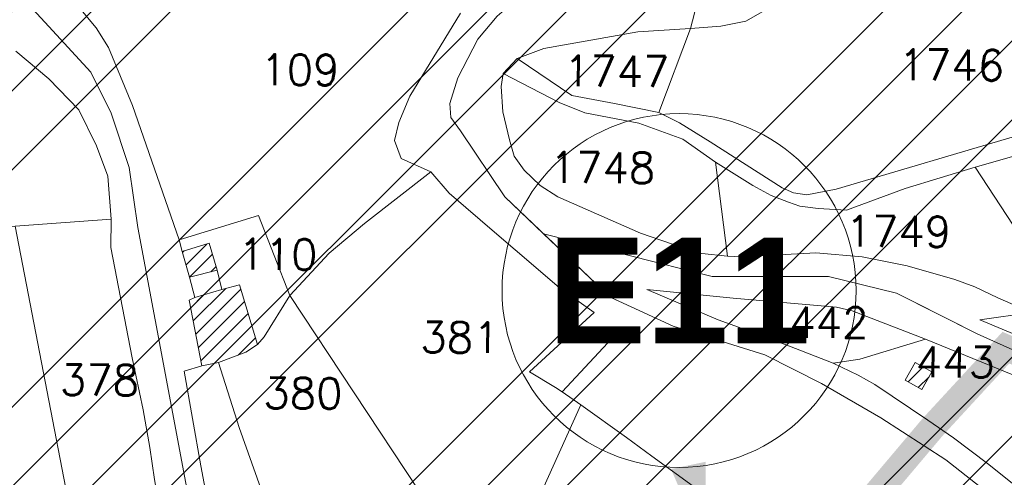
# Model space of a CAD drawing. Header units: metres. Extents: x 578835 to 593571, y 248557 to 255108.
# Tile 38 of 251: x 581075 to 581186, y 252334 to 252386. Entities that reach past the tile are written whole.
import ezdxf

# ---------------------------------------------------------------- set-up
doc = ezdxf.new("R2010")
doc.units = ezdxf.units.M
doc.linetypes.add('CACHEX2', pattern=[0.75, 0.5, -0.25])
doc.linetypes.add('SOLID_LINE', pattern=[0])
for name, color, linetype, lineweight in [('Cad-BATIMENT_BATI_LEGER13', 7, 'SOLID_LINE', 0), ('Cad-BATIMENT_BATI_PRIVE12', 7, 'SOLID_LINE', 0), ('Cad-BATIMENT_BATI_PRIVE12_HACH', 7, 'SOLID_LINE', 0), ('Cad-HYDROGRAPHI_COURS_D_EAU28', 5, 'SOLID_LINE', 0), ('Cad-PARCELLAIRE_PARCELLE1', 250, 'SOLID_LINE', 0), ('Cad-PARCELLAIRE_PARCELLE1_', 250, 'SOLID_LINE', 0), ('Cad-RESEAU_ROUT_AXE_DE_VOIE26', 255, 'SOLID_LINE', 0), ('Cad-RESEAU_ROUT_LIMITE_DE_VOIE_P23', 8, 'SOLID_LINE', 0), ('Cad-TOPONYMIE_NUMERO_DE_PARCELL182', 250, 'SOLID_LINE', 0), ('ER', 192, 'Continuous', 18), ('PLU', 7, 'CACHEX2', 5), ('PPRIF - contour', 10, 'Continuous', 9)]:
    doc.layers.add(name, color=color, linetype=linetype, lineweight=lineweight)
doc.styles.get("Standard").update_dxf_attribs({"font": 'arialbd_0.ttf', "height": 50})
doc.styles.add('TEXTSTYLE_45_11', font='txt.shx', dxfattribs={"oblique": 50})

msp = doc.modelspace()

# ---------------------------------------------------------------- hatches: boundary and pattern name
at = {"layer": 'Cad-BATIMENT_BATI_PRIVE12_HACH', "ltscale": 0.4}
h = msp.add_hatch(dxfattribs=at)
h.set_pattern_fill('ANSI31', color=256, scale=0.4, style=0)
h.paths.add_polyline_path([(581096.98, 252357.99), (581096.07, 252361.04), (581093.01, 252360.12), (581093.83, 252357.18)])
h = msp.add_hatch(dxfattribs=at)
h.set_pattern_fill('ANSI31', color=256, scale=0.4, style=0)
h.paths.add_polyline_path([(581101.55, 252349.57), (581099.51, 252356.31), (581097.49, 252355.8), (581094.43, 252354.88), (581093.8, 252354.6), (581095.24, 252347.15), (581097.11, 252347.53), (581100.22, 252348.67)])
h = msp.add_hatch(dxfattribs=at)
h.set_pattern_fill('ANSI31', color=256, scale=0.4, style=0)
h.paths.add_polyline_path([(581178.05, 252346.45), (581176.15, 252347.52), (581175, 252345.52), (581176.89, 252344.46)], flags=17)
h = msp.add_hatch(dxfattribs=at)
h.set_pattern_fill('ANSI31', color=256, scale=0.4, style=0)
h.paths.add_polyline_path([(581176.89, 252344.46), (581178.05, 252346.45), (581176.15, 252347.52), (581175, 252345.52)], flags=17)
at = {"layer": 'PPRIF - contour', "lineweight": 15}
h = msp.add_hatch(dxfattribs=at)
h.set_pattern_fill('ANSI34', color=30, scale=2, style=0)
h.paths.add_polyline_path([(583168.56, 249236.59), (583178.02, 249273.37), (583184.15, 249314.36), (583186.86, 249348.54), (583183.82, 249412.65), (583188.31, 249497.75), (583209.56, 249638.59), (583209.57, 249654.16), (583202.87, 249764.69), (583181.22, 249772.54), (583212.18, 249841.81), (583235.33, 249974.64), (583193.51, 249985.09), (583186.04, 250045.54), (583188.28, 250067.18), (583195.8, 250078.07), (583245.78, 250078.37), (583251.01, 250132.85), (583194.25, 250138.82), (583209.94, 250168.32), (583209.19, 250188.47), (583208.21, 250203.8), (583217.43, 250267.61), (583213.64, 250277.41), (583256.98, 250284.74), (583262.34, 250350.34), (583266.18, 250436.39), (583274.5, 250436.7), (583214.43, 250499.33), (583184.56, 250537.39), (583218.91, 250547.09), (583241.07, 250552.07), (583269.68, 250547.09), (583271.18, 250569.48), (583274.91, 250580.67), (583286.48, 250597.77), (583293.66, 250716.62), (583278.73, 250731.44), (583193.67, 250750.25), (583156.78, 250759.28), (583135.71, 250831.5), (583141.39, 250856.49), (583145.69, 250864.01), (583161.1, 250891.6), (583169.34, 250905.21), (583172.57, 250920.26), (583171.49, 250936.38), (583169.31, 250950.6), (583181.85, 251003.26), (583206.95, 251084.03), (583216.62, 251114.12), (583232.39, 251161.77), (583245.29, 251209.41), (583234.54, 251210.94), (583234.1, 251288.09), (583244.66, 251288.39), (583237.9, 251328.73), (583229.54, 251356.01), (583200.13, 251357.42), (583190.46, 251371.39), (583189.74, 251379.63), (583190.1, 251406.14), (583244.22, 251415.82), (583256.04, 251419.04), (583270.74, 251430.86), (583295.47, 251440.89), (583325.21, 251451.64), (583340.94, 251464.43), (583366, 251457.91), (583398.59, 251444.88), (583422.15, 251436.37), (583417.63, 251462.92), (583418.14, 251495.99), (583409.11, 251546.1), (583400.09, 251585.18), (583359.99, 251579.17), (583344.95, 251609.23), (583333.92, 251624.76), (583325.9, 251633.28), (583319.39, 251648.31), (583296.33, 251649.31), (583292.32, 251666.85), (583282.01, 251764.42), (583240.65, 251790.03), (583212.78, 251805.76), (583221.32, 251831.82), (583251.44, 251830.48), (583273.02, 251828.23), (583262.67, 251903.93), (583199.69, 251895.44), (583192.95, 251945.32), (583256.33, 251954.31), (583243.74, 252050.47), (583214.52, 252068.27), (583208.68, 252073.66), (583201.93, 252137.92), (583178.11, 252135.22), (583183.95, 252176.12), (583226.69, 252181.65), (583216.8, 252253.1), (583210.96, 252307.92), (583193.36, 252422.33), (583178.97, 252519.84), (583167.73, 252607.66), (583178.52, 252614.4), (583188.29, 252625.39), (583184.93, 252642.05), (583192.13, 252639.75), (583210.89, 252641.9), (583205.05, 252676.95), (583200.1, 252708.47), (583205.05, 252708.02), (583194.96, 252797.38), (583191.02, 252799.28), (583173.51, 252800.6), (583168.08, 252797.59), (583165.67, 252793.82), (583165.69, 252787.69), (583073.05, 252815.41), (583065.66, 252814.13), (583065.94, 252812.7), (583046.85, 252808.33), (583047.04, 252816.04), (582997.15, 252812.42), (582995.86, 252782.45), (582980.16, 252787.72), (582949.89, 252804.92), (582947.27, 252800.69), (582935.19, 252777.61), (582924.38, 252768.8), (582917.32, 252760.63), (582910.91, 252748.5), (582903.76, 252736.42), (582880, 252724.86), (582817.58, 252706.15), (582782.59, 252696.37), (582747.69, 252696.56), (582653.19, 252726.32), (582583.51, 252736.7), (582547.53, 252745.89), (582391.95, 252693.83), (582342.71, 252696.56), (582258, 252701.11), (582228.89, 252730.03), (582194.3, 252754.65), (582137.15, 252749.12), (582028.37, 252701.22), (581997.03, 252701.83), (581923.09, 252643.99), (581895.44, 252653.82), (581782.97, 252699.88), (581749.17, 252724.45), (581694.48, 252730.59), (581626.87, 252779.73), (581623.69, 252832.13), (581568.99, 252867.14), (581549.94, 252902.76), (581520.9, 252875.84), (581488.95, 252861.1), (581415.1, 252871.66), (581333.97, 252861.22), (581285.87, 252845.9), (581226.26, 252859.41), (581213.27, 252848.96), (581176.79, 252829.19), (581135.62, 252832.26), (581093.83, 252851.3), (581026.18, 252865.71), (580894.22, 252859.98), (580764.18, 252821.75), (580666.25, 252837.89), (580606.97, 252807.31), (580553.37, 252825.96), (580518.38, 252831.19), (580426.24, 252844.58), (580314.78, 252864.48), (580232.54, 252861.61), (580193.34, 252877.86), (579737.68, 252731.06), (579339.29, 252594.91), (579467.34, 252529.95), (579492.26, 252526.53), (579537.88, 252506.87), (579628.29, 252501.98), (579673.34, 252488.27), (579756.55, 252421.24), (579801.62, 252412.32), (579849.52, 252376.66), (579890.09, 252373.24), (579954.11, 252362.98), (580003.08, 252331.22), (580020.69, 252319.86), (580037.79, 252307.65), (580048.55, 252295.44), (580067.12, 252269.55), (580095.49, 252178.46), (580127.66, 252086.63), (580157.22, 252011.67), (580209.32, 251928.46), (580208.41, 251858.24), (580196.24, 251818.11), (580206.29, 251790.3), (580227.07, 251716.54), (580274.53, 251673.98), (580324.82, 251599.61), (580345.2, 251567.99), (580352.27, 251548.44), (580380.56, 251474.57), (580498.13, 251465.11), (580632.34, 251425.65), (580688.87, 251403.81), (580903, 251328.66), (581057.22, 251304.45), (581128.89, 251277.45), (581306.24, 251176.53), (581363.6, 251156.15), (581418.4, 251079.72), (581465.72, 250967.17), (581546.02, 250830.88), (581604.72, 250760.44), (581621.29, 250710.76), (581635.31, 250677.64), (581677.37, 250643.25), (581761.5, 250538.8), (581878.03, 250481.58), (581978.36, 250416.05), (582083.64, 250336.15), (582132.06, 250252.96), (582193.12, 250147.32), (582211.34, 250118.18), (582217.79, 250080.35), (582244.22, 249930.09), (582252.92, 249788.8), (582279.87, 249720.73), (582264.14, 249693.23), (582229.1, 249576.98), (582243.69, 249504.21), (582236.53, 249458.37), (582233.12, 249417.21), (582207.89, 249404.14), (582210.7, 249314.66), (582282.52, 249136.36), (582365.79, 249069.63), (582329.51, 248868.66), (582370.33, 248802.93), (582389.99, 248830.88), (582435.35, 248829.37), (582475.81, 248930.64), (582488.18, 248933.83), (582505.04, 248934.94), (582536.56, 248931.03), (582545.58, 248873.46), (582547.73, 248837.81), (582559.27, 248733.3), (582660.26, 248731.96), (582707.75, 248722.61), (582711.09, 248844.25), (582713.77, 248853.61), (582730.11, 248933.31), (582770.57, 249048.63), (582781.22, 249070.77), (582782.86, 249074.05), (582786.69, 249073.51), (582794.34, 249066.4), (582795.98, 249060.39), (582802, 249037.44), (582837.54, 249029.24), (582847.92, 249019.4), (582859.41, 249022.68), (582870.89, 249021.59), (582882.91, 249029.79), (582897.68, 249024.87), (582894.41, 249004.61), (582898.78, 248991.5), (582903.16, 248984.94), (582914.71, 248986.01), (582980.86, 249040.12), (583036.72, 249107.47), (583089.79, 249152.85), (583096.96, 249144.66), (583169.29, 249123.72), (583150.9, 249178.85), (583158.77, 249200.15)])

# ---------------------------------------------------------------- linework, layer by layer
at = {"layer": 'Cad-BATIMENT_BATI_LEGER13'}
msp.add_lwpolyline([(581097.49, 252355.8), (581096.98, 252357.99), (581093.83, 252357.18), (581094.43, 252354.88), (581097.49, 252355.8), (581097.49, 252355.8)], close=True, dxfattribs=at)
msp.add_lwpolyline([(581097.49, 252355.8), (581096.98, 252357.99), (581093.83, 252357.18), (581094.43, 252354.88), (581097.49, 252355.8), (581097.49, 252355.8)], close=True, dxfattribs=at)
at = {"layer": 'Cad-BATIMENT_BATI_PRIVE12'}
for points in [[(581096.98, 252357.99), (581096.07, 252361.04), (581093.01, 252360.12), (581093.83, 252357.18), (581096.98, 252357.99), (581096.98, 252357.99)], [(581101.55, 252349.57), (581099.51, 252356.31), (581097.49, 252355.8), (581094.43, 252354.88), (581093.8, 252354.6), (581095.24, 252347.15), (581097.11, 252347.53), (581100.22, 252348.67), (581101.55, 252349.57), (581101.55, 252349.57)], [(581178.05, 252346.45), (581176.15, 252347.52), (581175, 252345.52), (581176.89, 252344.46), (581178.05, 252346.45), (581178.05, 252346.45)], [(581176.89, 252344.46), (581178.05, 252346.45), (581176.15, 252347.52), (581175, 252345.52), (581176.89, 252344.46), (581176.89, 252344.46)]]:
    msp.add_lwpolyline(points, close=True, dxfattribs=at)
at = {"layer": 'Cad-HYDROGRAPHI_COURS_D_EAU28'}
msp.add_lwpolyline([(581188.17, 252373.38), (581167.18, 252367.17), (581163.85, 252366.56), (581162.35, 252366.77), (581161.07, 252367.33), (581152.89, 252372.56), (581149.41, 252374.72), (581147.09, 252375.87), (581142.06, 252376.9), (581137.2, 252377.83), (581131, 252382), (581129.41, 252380.3), (581135.78, 252377.04), (581138.69, 252375.84), (581144.79, 252374.68), (581149.81, 252372.86), (581153.49, 252370.26), (581157.75, 252367.61), (581159.83, 252366.45), (581161.78, 252365.72), (581163.05, 252365.27), (581165.13, 252364.99), (581168.36, 252364.81), (581175, 252367.27), (581182.96, 252369.7), (581200.19, 252374.6)], dxfattribs=at)
at = {"layer": 'Cad-PARCELLAIRE_PARCELLE1'}
for points in [[(581193.17, 252397.53), (581200.19, 252384.51), (581201.3, 252381.15), (581200.95, 252378.33), (581198.2, 252376.66), (581194.93, 252375.38), (581188.17, 252373.38), (581167.18, 252367.17), (581163.85, 252366.56), (581162.35, 252366.77), (581161.07, 252367.33), (581152.89, 252372.56), (581149.41, 252374.72), (581147.09, 252375.87), (581150.67, 252385.42), (581154.1, 252385.7), (581156.94, 252386.27), (581159.93, 252387.97)], [(581152.09, 252390.99), (581150.67, 252385.42), (581150.67, 252385.42), (581150.67, 252385.42), (581154.1, 252385.7), (581156.94, 252386.27), (581159.93, 252387.97)], [(581124.56, 252387.15), (581118.82, 252377.75), (581117.59, 252374.75), (581117.1, 252372.71), (581117.85, 252370.65), (581121.19, 252369.15), (581113.68, 252363.28), (581109.68, 252359.94), (581105.21, 252355.11), (581101.66, 252364.18), (581092.65, 252361.42), (581092.65, 252361.42), (581092.65, 252361.42), (581087.35, 252376.7), (581084.66, 252383.28), (581083.24, 252385.5), (581081.5, 252387.58)], [(581074.14, 252382.84), (581077.87, 252379.7), (581081.29, 252376.2), (581083.27, 252372.12), (581084.55, 252368.66), (581084.96, 252363.79), (581074.06, 252363)], [(581101.92, 252333.21), (581099.45, 252340.14), (581097.11, 252347.53), (581100.22, 252348.67), (581101.55, 252349.57), (581102.31, 252350.41), (581105.21, 252355.11), (581119.82, 252333.03)]]:
    msp.add_lwpolyline(points, dxfattribs=at)
for points in [[(581147.09, 252375.87), (581142.06, 252376.9), (581137.2, 252377.83), (581131, 252382), (581134.04, 252383.14), (581144.68, 252385.03), (581150.67, 252385.42), (581147.09, 252375.87), (581147.09, 252375.87)], [(581154.87, 252359.57), (581151.96, 252359.88), (581149.93, 252360.49), (581145.01, 252362.21), (581135.6, 252366.33), (581133.6, 252367.61), (581131.81, 252369.36), (581130.68, 252370.94), (581130.12, 252372.79), (581129.36, 252375.95), (581129.2, 252378.84), (581129.41, 252380.3), (581135.78, 252377.04), (581138.69, 252375.84), (581144.79, 252374.68), (581149.81, 252372.86), (581153.49, 252370.26), (581154.87, 252359.57), (581154.87, 252359.57)], [(581192.21, 252355.54), (581182.96, 252369.7), (581200.19, 252374.6), (581202.22, 252374.98), (581204.1, 252375.03), (581206.3, 252374.54), (581214.75, 252371.9), (581217.19, 252371.32), (581219.37, 252370.95), (581221.85, 252370.82), (581225.41, 252370.68), (581233.43, 252370.34), (581237.38, 252369.43), (581252.93, 252363.81), (581248.38, 252356.97), (581246.11, 252353.55), (581237.87, 252344.62), (581236.29, 252343.82), (581231.45, 252341.53), (581205.93, 252361.03), (581196.35, 252359.34), (581192.21, 252355.54), (581192.21, 252355.54)], [(581153.49, 252370.26), (581157.75, 252367.61), (581159.83, 252366.45), (581161.78, 252365.72), (581163.05, 252365.27), (581165.13, 252364.99), (581168.36, 252364.81), (581175, 252367.27), (581182.96, 252369.7), (581192.21, 252355.54), (581189.36, 252353.19), (581185.51, 252354.87), (581182.93, 252356.11), (581180.64, 252356.92), (581175.24, 252358.48), (581170.12, 252359.5), (581164.9, 252359.96), (581156.52, 252359.49), (581154.87, 252359.57), (581153.49, 252370.26), (581153.49, 252370.26)], [(581105.21, 252355.11), (581119.82, 252333.03), (581124.1, 252331.16), (581131.4, 252327.63), (581138.22, 252342.69), (581136.12, 252344.2), (581135.34, 252344.68), (581132.39, 252346.45), (581139.74, 252353.19), (581135.8, 252355.98), (581132.87, 252358.52), (581128.7, 252362.07), (581123.28, 252366.75), (581121.19, 252369.15), (581113.68, 252363.28), (581109.68, 252359.94), (581105.21, 252355.11), (581105.21, 252355.11)], [(581074.06, 252363), (581084.96, 252363.79), (581084.9, 252360.55), (581087.34, 252348.05), (581088.57, 252342.13), (581089.34, 252337.85), (581089.88, 252334.22), (581090.53, 252330.37), (581091.14, 252325.07), (581093.66, 252316.58), (581093.84, 252315.48), (581094.62, 252310.98), (581094.09, 252306.47), (581090.54, 252304.52), (581085.81, 252301.89), (581084.1, 252310.67), (581083.62, 252313.41), (581074.06, 252363), (581074.06, 252363)], [(581105.21, 252355.11), (581101.66, 252364.18), (581092.65, 252361.42), (581093.01, 252360.12), (581093.83, 252357.18), (581094.43, 252354.88), (581093.8, 252354.6), (581095.24, 252347.15), (581097.11, 252347.53), (581100.22, 252348.67), (581101.55, 252349.57), (581102.31, 252350.41), (581105.21, 252355.11), (581105.21, 252355.11)], [(581074.03, 252302.92), (581070.84, 252334.31), (581069.93, 252340.36), (581069.19, 252345.31), (581070.65, 252345.55), (581069.74, 252352.61), (581068.02, 252352.35), (581067.24, 252356.75), (581066.37, 252362.25), (581074.06, 252363), (581083.62, 252313.41), (581084.1, 252310.67), (581085.81, 252301.89), (581080.93, 252299.15), (581074.03, 252302.92), (581074.03, 252302.92)], [(581225.67, 252332.68), (581219.2, 252336.27), (581215.04, 252338.6), (581211.77, 252340.44), (581208.58, 252342.08), (581202.01, 252344.76), (581194.84, 252347.73), (581189.9, 252349.66), (581183.49, 252352.36), (581189.36, 252353.19), (581192.21, 252355.54), (581196.35, 252359.34), (581205.93, 252361.03), (581231.45, 252341.53), (581225.67, 252332.68), (581225.67, 252332.68)], [(581166.84, 252347.42), (581169.86, 252347.88), (581177.32, 252350.17), (581168.99, 252353.39), (581167.22, 252353.8), (581155.51, 252354.83), (581145.71, 252355.8), (581153.82, 252352.35), (581156.12, 252351.53), (581161.9, 252349.35), (581166.84, 252347.42), (581166.84, 252347.42)], [(581202.97, 252323.22), (581203.42, 252323.81), (581201.74, 252325.12), (581199.98, 252326.53), (581198.48, 252324.74), (581193.23, 252328.42), (581191.53, 252329.95), (581187.53, 252333.52), (581184.35, 252336.05), (581180.49, 252338.96), (581177.6, 252340.95), (581171.57, 252345.02), (581169.67, 252346.09), (581166.84, 252347.42), (581169.86, 252347.88), (581177.32, 252350.17), (581189.1, 252345.36), (581199.69, 252340.89), (581204.69, 252333.28), (581210.12, 252328.49), (581217.02, 252322.83), (581211.3, 252316.22), (581202.97, 252323.22), (581202.97, 252323.22)], [(581098.09, 252319.85), (581096.87, 252326.55), (581095.12, 252335.77), (581093.23, 252346.54), (581095.24, 252347.15), (581097.11, 252347.53), (581099.45, 252340.14), (581101.92, 252333.21), (581106.69, 252321.46), (581098.09, 252319.85), (581098.09, 252319.85)], [(581175, 252345.52), (581176.15, 252347.52), (581178.05, 252346.45), (581176.89, 252344.46), (581175, 252345.52), (581175, 252345.52)], [(581138.22, 252342.69), (581131.4, 252327.63), (581132, 252326.35), (581131.72, 252324.77), (581131.77, 252324.1), (581132.58, 252323.38), (581133.82, 252322.38), (581135.56, 252319.17), (581136.22, 252318.23), (581136.92, 252317.62), (581139.21, 252316.91), (581140.76, 252316.15), (581151.38, 252333.19), (581146.29, 252336.9), (581143.39, 252339), (581138.22, 252342.69), (581138.22, 252342.69)]]:
    msp.add_lwpolyline(points, close=True, dxfattribs=at)
at = {"layer": 'Cad-PARCELLAIRE_PARCELLE1_'}
msp.add_lwpolyline([(581175, 252345.52), (581176.89, 252344.46), (581178.05, 252346.45), (581176.15, 252347.52), (581175, 252345.52), (581175, 252345.52)], close=True, dxfattribs=at)
at = {"layer": 'Cad-RESEAU_ROUT_AXE_DE_VOIE26'}
msp.add_line((581098.1, 252308.63), (581087.99, 252362.84), dxfattribs=at)
msp.add_line((581098.1, 252308.63), (581087.99, 252362.84), dxfattribs=at)
for points in [[(581087.99, 252362.84), (581086.98, 252369.64), (581084.96, 252375.8), (581082.63, 252380.45), (581077.87, 252385.64), (581073.34, 252390.59)], [(581087.99, 252362.84), (581086.98, 252369.64), (581084.96, 252375.8), (581082.63, 252380.45), (581077.87, 252385.64), (581073.34, 252390.59)], [(581124.59, 252373.79), (581123.46, 252375.31), (581123.36, 252376.92), (581124.29, 252379.84), (581126.55, 252384.22), (581128.73, 252386.81), (581130.6, 252388.4), (581134.82, 252388.88)], [(581124.59, 252373.79), (581123.46, 252375.31), (581123.36, 252376.92), (581124.29, 252379.84), (581126.55, 252384.22), (581128.73, 252386.81), (581130.6, 252388.4), (581134.82, 252388.88)], [(581142.62, 252354.43), (581141.55, 252354.92), (581134, 252362.11), (581129.61, 252366.31), (581124.59, 252373.79)], [(581124.59, 252373.79), (581129.61, 252366.31), (581141.55, 252354.92)], [(581142.62, 252354.43), (581141.55, 252354.92), (581134, 252362.11), (581129.61, 252366.31), (581124.59, 252373.79)], [(581124.59, 252373.79), (581129.61, 252366.31), (581141.55, 252354.92)], [(581134, 252362.11), (581153.12, 252357.28), (581166.3, 252357.27), (581174.04, 252355.37), (581181.48, 252351.62)], [(581210.05, 252338.7), (581183.18, 252350.76), (581174.04, 252355.37), (581166.3, 252357.27), (581153.12, 252357.28), (581134, 252362.11)], [(581227.07, 252295.89), (581213.44, 252309.55), (581199.63, 252320.74), (581179.63, 252336.45), (581172.27, 252341.25), (581165.54, 252345.13), (581159.11, 252348.39), (581148.7, 252351.65), (581141.55, 252354.92)]]:
    msp.add_lwpolyline(points, dxfattribs=at)
at = {"layer": 'Cad-RESEAU_ROUT_LIMITE_DE_VOIE_P23'}
msp.add_line((581142.85, 252351.4), (581136.1, 252344.19), dxfattribs=at)
at = {"layer": 'ER', "ltscale": 0.4}
msp.add_lwpolyline([(581152.44, 252326.16, 0, 4, 0), (581150.41, 252335.83, 6, 6, 0)], format="xyseb", dxfattribs=at)
msp.add_circle((581149.37, 252355.68), 20.08, dxfattribs=at)
at = {"layer": 'PLU', "color": 7, "ltscale": 6, "const_width": 3}
msp.add_lwpolyline([(581207.4, 252340.23), (581186.44, 252349.2), (581178.13, 252340.18), (581155.91, 252313.83), (581152.58, 252310.51), (581134.11, 252320.49), (581131.09, 252312.62), (581121.4, 252306.57), (581110.2, 252304.15), (581093.55, 252303.55), (581083.56, 252298.41), (581067.22, 252290.24)], dxfattribs=at)

# ---------------------------------------------------------------- texts
at = {"layer": 'Cad-TOPONYMIE_NUMERO_DE_PARCELL182', "style": 'TEXTSTYLE_45_11'}
for s, p in [('109', (581101.86, 252379.02)), ('1747', (581136.29, 252378.87)), ('1746', (581174.26, 252379.57)), ('1748', (581134.68, 252367.93)), ('1749', (581168.25, 252360.68)), ('110', (581099.36, 252358.07)), ('442', (581161.86, 252350.34)), ('381', (581120.01, 252348.65)), ('443', (581176.21, 252345.85)), ('378', (581079.12, 252343.81)), ('380', (581102.2, 252342.31))]:
    msp.add_text(s, height=3.491, rotation=359.5887, dxfattribs=at).set_placement(p)
at = {"layer": 'ER', "ltscale": 0.4, "insert": (581149.37, 252355.68), "char_height": 12, "width": 16.8329, "attachment_point": 5}
msp.add_mtext('E11', dxfattribs=at)

doc.saveas('drawing.dxf')
